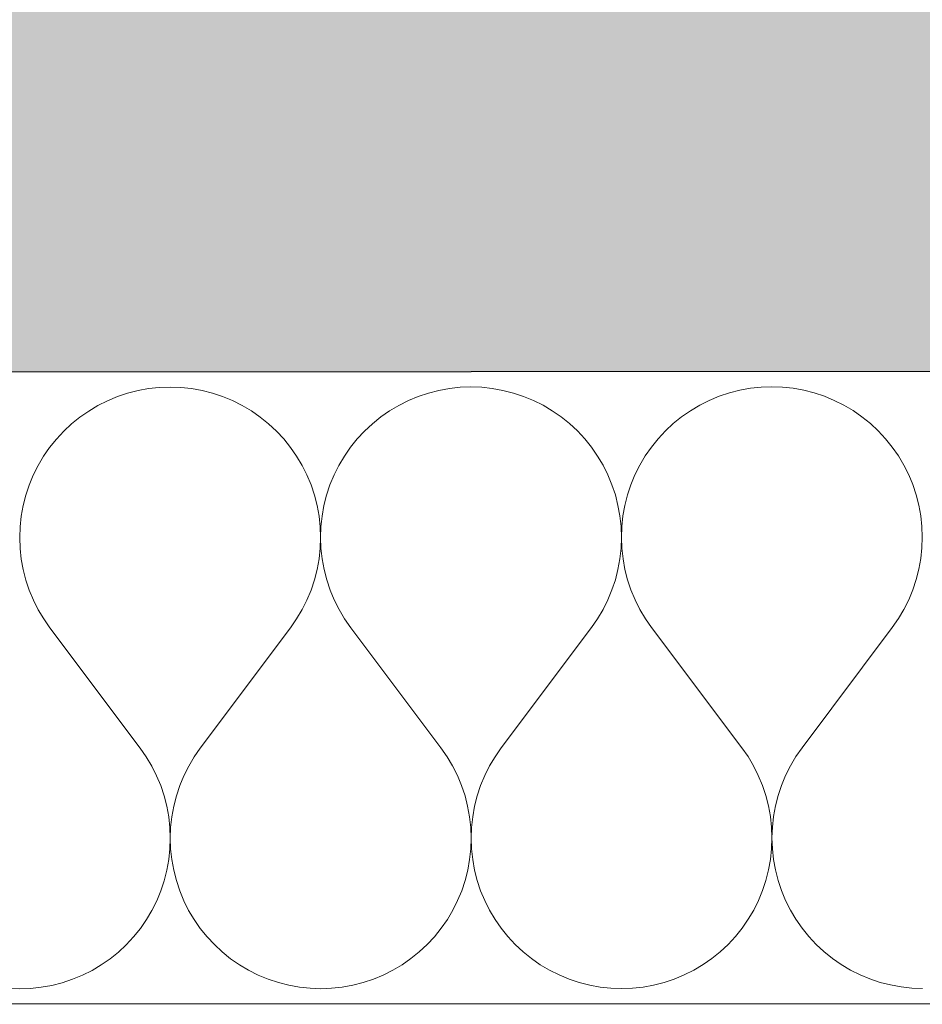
# Model space of a CAD drawing. Header units: millimetres. Extents: x -23738 to 4435, y -2716 to 20653.
# Tile 4 of 160: x -20419 to -20191, y 190 to 439. Entities that reach past the tile are written whole.
import ezdxf

# ---------------------------------------------------------------- set-up
doc = ezdxf.new("R2010")
doc.units = ezdxf.units.MM
doc.header["$MEASUREMENT"] = 0
doc.linetypes.add('Wipeout_Contour', pattern=[1000, 0, -1000])
for name, color, linetype in [('9._POHLED ZÁPADNÍ_2_Konstrukce - nosné', 7, 'Continuous'), ('9._POHLED ZÁPADNÍ_2_Nové_Konstrukce - nosné', 7, 'Continuous'), ('9._POHLED ZÁPADNÍ_2_Nové_Výplně - Povrchové', 7, 'Continuous'), ('9._POHLED ZÁPADNÍ_2_Nové_Výplně – Řezové', 7, 'Continuous'), ('9._POHLED ZÁPADNÍ_2_Výplně – Řezové', 7, 'Continuous'), ('9._POHLED ZÁPADNÍ_2_VÝTAH VAR 1', 7, 'Continuous')]:
    doc.layers.add(name, color=color, linetype=linetype)

# ---------------------------------------------------------------- blocks, each defined once
blk = doc.blocks.new('*X9', base_point=(-24533.14, -6254.22))
at = {"layer": '9._POHLED ZÁPADNÍ_2_Nové_Výplně – Řezové', "color": 21, "linetype": 'Continuous', "lineweight": 20, "true_color": 0xffaaaa}
for p, q in [((-20391.86, 344.42), (-20394.44, 343.55)), ((-20389.22, 345.09), (-20391.86, 344.42)), ((-20386.54, 345.57), (-20389.22, 345.09)), ((-20383.84, 345.87), (-20386.54, 345.57)), ((-20381.12, 345.96), (-20383.84, 345.87)), ((-20378.4, 345.87), (-20381.12, 345.96)), ((-20375.7, 345.58), (-20378.4, 345.87)), ((-20373.02, 345.1), (-20375.7, 345.58)), ((-20370.38, 344.43), (-20373.02, 345.1)), ((-20367.8, 343.57), (-20370.38, 344.43)), ((-20315.67, 344.45), (-20318.25, 343.59)), ((-20313.03, 345.13), (-20315.67, 344.45)), ((-20310.35, 345.61), (-20313.03, 345.13)), ((-20307.65, 345.9), (-20310.35, 345.61)), ((-20304.93, 346), (-20307.65, 345.9)), ((-20302.21, 345.91), (-20304.93, 346)), ((-20299.51, 345.62), (-20302.21, 345.91)), ((-20296.83, 345.13), (-20299.51, 345.62)), ((-20294.19, 344.46), (-20296.83, 345.13)), ((-20291.61, 343.6), (-20294.19, 344.46)), ((-20239.48, 344.49), (-20242.06, 343.63)), ((-20236.84, 345.16), (-20239.48, 344.49)), ((-20234.16, 345.65), (-20236.84, 345.16)), ((-20231.46, 345.94), (-20234.16, 345.65)), ((-20228.74, 346.04), (-20231.46, 345.94)), ((-20226.02, 345.94), (-20228.74, 346.04)), ((-20223.32, 345.65), (-20226.02, 345.94)), ((-20220.64, 345.17), (-20223.32, 345.65)), ((-20218, 344.5), (-20220.64, 345.17)), ((-20215.42, 343.64), (-20218, 344.5)), ((-20396.95, 342.51), (-20399.38, 341.29)), ((-20394.44, 343.55), (-20396.95, 342.51)), ((-20365.29, 342.53), (-20367.8, 343.57)), ((-20362.85, 341.31), (-20365.29, 342.53)), ((-20320.76, 342.55), (-20323.19, 341.33)), ((-20318.25, 343.59), (-20320.76, 342.55)), ((-20289.1, 342.56), (-20291.61, 343.6)), ((-20286.66, 341.35), (-20289.1, 342.56)), ((-20244.57, 342.59), (-20247, 341.37)), ((-20242.06, 343.63), (-20244.57, 342.59)), ((-20212.91, 342.6), (-20215.42, 343.64)), ((-20210.47, 341.38), (-20212.91, 342.6)), ((-20401.72, 339.9), (-20403.95, 338.35)), ((-20399.38, 341.29), (-20401.72, 339.9)), ((-20360.51, 339.92), (-20362.85, 341.31)), ((-20358.28, 338.37), (-20360.51, 339.92)), ((-20325.53, 339.94), (-20327.76, 338.39)), ((-20323.19, 341.33), (-20325.53, 339.94)), ((-20284.32, 339.96), (-20286.66, 341.35)), ((-20282.09, 338.41), (-20284.32, 339.96)), ((-20249.34, 339.98), (-20251.57, 338.42)), ((-20247, 341.37), (-20249.34, 339.98)), ((-20208.13, 340), (-20210.47, 341.38)), ((-20205.9, 338.44), (-20208.13, 340)), ((-20406.07, 336.64), (-20408.06, 334.79)), ((-20403.95, 338.35), (-20406.07, 336.64)), ((-20356.16, 336.66), (-20358.28, 338.37)), ((-20354.17, 334.81), (-20356.16, 336.66)), ((-20329.88, 336.68), (-20331.87, 334.82)), ((-20327.76, 338.39), (-20329.88, 336.68)), ((-20279.97, 336.7), (-20282.09, 338.41)), ((-20277.98, 334.85), (-20279.97, 336.7)), ((-20253.69, 336.71), (-20255.68, 334.86)), ((-20251.57, 338.42), (-20253.69, 336.71)), ((-20203.78, 336.74), (-20205.9, 338.44)), ((-20201.79, 334.88), (-20203.78, 336.74)), ((-20408.06, 334.79), (-20409.91, 332.79)), ((-20352.32, 332.82), (-20354.17, 334.81)), ((-20331.87, 334.82), (-20333.72, 332.83)), ((-20276.12, 332.86), (-20277.98, 334.85)), ((-20255.68, 334.86), (-20257.53, 332.87)), ((-20199.93, 332.89), (-20201.79, 334.88)), ((-20409.91, 332.79), (-20411.62, 330.67)), ((-20350.61, 330.7), (-20352.32, 332.82)), ((-20333.72, 332.83), (-20335.43, 330.71)), ((-20274.42, 330.74), (-20276.12, 332.86)), ((-20257.53, 332.87), (-20259.24, 330.75)), ((-20198.23, 330.78), (-20199.93, 332.89)), ((-20411.62, 330.67), (-20413.17, 328.44)), ((-20349.06, 328.47), (-20350.61, 330.7)), ((-20335.43, 330.71), (-20336.98, 328.47)), ((-20272.87, 328.5), (-20274.42, 330.74)), ((-20259.24, 330.75), (-20260.79, 328.51)), ((-20196.68, 328.54), (-20198.23, 330.78)), ((-20413.17, 328.44), (-20414.55, 326.1)), ((-20347.67, 326.13), (-20349.06, 328.47)), ((-20336.98, 328.47), (-20338.36, 326.13)), ((-20271.48, 326.16), (-20272.87, 328.5)), ((-20260.79, 328.51), (-20262.17, 326.17)), ((-20195.29, 326.2), (-20196.68, 328.54)), ((-20414.55, 326.1), (-20415.77, 323.66)), ((-20346.45, 323.7), (-20347.67, 326.13)), ((-20338.36, 326.13), (-20339.58, 323.7)), ((-20270.26, 323.73), (-20271.48, 326.16)), ((-20262.17, 326.17), (-20263.39, 323.74)), ((-20194.07, 323.77), (-20195.29, 326.2)), ((-20415.77, 323.66), (-20416.81, 321.15)), ((-20345.41, 321.18), (-20346.45, 323.7)), ((-20339.58, 323.7), (-20340.62, 321.18)), ((-20269.22, 321.22), (-20270.26, 323.73)), ((-20263.39, 323.74), (-20264.43, 321.22)), ((-20193.03, 321.26), (-20194.07, 323.77)), ((-20416.81, 321.15), (-20417.67, 318.57)), ((-20344.55, 318.6), (-20345.41, 321.18)), ((-20340.62, 321.18), (-20341.47, 318.6)), ((-20268.36, 318.64), (-20269.22, 321.22)), ((-20264.43, 321.22), (-20265.28, 318.64)), ((-20192.17, 318.67), (-20193.03, 321.26)), ((-20417.67, 318.57), (-20418.34, 315.93)), ((-20343.88, 315.96), (-20344.55, 318.6)), ((-20341.47, 318.6), (-20342.15, 315.97)), ((-20267.69, 316), (-20268.36, 318.64)), ((-20265.28, 318.64), (-20265.95, 316)), ((-20191.5, 316.04), (-20192.17, 318.67)), ((-20418.34, 315.93), (-20418.82, 313.25)), ((-20343.39, 313.29), (-20343.88, 315.96)), ((-20342.15, 315.97), (-20342.63, 313.29)), ((-20267.2, 313.32), (-20267.69, 316)), ((-20265.95, 316), (-20266.43, 313.32)), ((-20191.01, 313.36), (-20191.5, 316.04)), ((-20418.82, 313.25), (-20419.1, 310.55)), ((-20343.1, 310.58), (-20343.39, 313.29)), ((-20342.63, 313.29), (-20342.91, 310.58)), ((-20266.91, 310.62), (-20267.2, 313.32)), ((-20266.43, 313.32), (-20266.72, 310.62)), ((-20190.72, 310.66), (-20191.01, 313.36)), ((-20419.1, 310.55), (-20419.2, 307.83)), ((-20343.01, 307.86), (-20343.1, 310.58)), ((-20342.91, 310.58), (-20343.01, 307.86)), ((-20266.82, 307.9), (-20266.91, 310.62)), ((-20266.72, 310.62), (-20266.82, 307.9)), ((-20190.63, 307.94), (-20190.72, 310.66)), ((-20419.2, 307.83), (-20419.1, 305.11)), ((-20343.1, 305.14), (-20343.01, 307.86)), ((-20343.01, 307.86), (-20342.91, 305.14)), ((-20266.91, 305.18), (-20266.82, 307.9)), ((-20266.82, 307.9), (-20266.72, 305.18)), ((-20190.72, 305.22), (-20190.63, 307.94)), ((-20419.1, 305.11), (-20418.8, 302.4)), ((-20343.4, 302.44), (-20343.1, 305.14)), ((-20342.91, 305.14), (-20342.61, 302.44)), ((-20267.21, 302.48), (-20266.91, 305.18)), ((-20266.72, 305.18), (-20266.42, 302.48)), ((-20191.02, 302.51), (-20190.72, 305.22)), ((-20418.8, 302.4), (-20418.32, 299.73)), ((-20343.88, 299.76), (-20343.4, 302.44)), ((-20342.61, 302.44), (-20342.13, 299.76)), ((-20267.69, 299.8), (-20267.21, 302.48)), ((-20266.42, 302.48), (-20265.94, 299.8)), ((-20191.5, 299.84), (-20191.02, 302.51)), ((-20418.32, 299.73), (-20417.64, 297.09)), ((-20344.55, 297.13), (-20343.88, 299.76)), ((-20342.13, 299.76), (-20341.45, 297.13)), ((-20268.36, 297.16), (-20267.69, 299.8)), ((-20265.94, 299.8), (-20265.26, 297.16)), ((-20192.17, 297.2), (-20191.5, 299.84)), ((-20417.64, 297.09), (-20416.78, 294.51)), ((-20345.41, 294.55), (-20344.55, 297.13)), ((-20341.45, 297.13), (-20340.59, 294.55)), ((-20269.22, 294.58), (-20268.36, 297.16)), ((-20265.26, 297.16), (-20264.4, 294.58)), ((-20193.03, 294.62), (-20192.17, 297.2)), ((-20416.78, 294.51), (-20415.73, 292)), ((-20346.46, 292.03), (-20345.41, 294.55)), ((-20340.59, 294.55), (-20339.54, 292.04)), ((-20270.26, 292.07), (-20269.22, 294.58)), ((-20264.4, 294.58), (-20263.35, 292.07)), ((-20194.07, 292.11), (-20193.03, 294.62)), ((-20415.73, 292), (-20414.51, 289.57)), ((-20347.67, 289.6), (-20346.46, 292.03)), ((-20339.54, 292.04), (-20338.32, 289.6)), ((-20271.48, 289.64), (-20270.26, 292.07)), ((-20263.35, 292.07), (-20262.13, 289.64)), ((-20195.29, 289.67), (-20194.07, 292.11)), ((-20414.51, 289.57), (-20413.12, 287.23)), ((-20349.06, 287.26), (-20347.67, 289.6)), ((-20338.32, 289.6), (-20336.93, 287.27)), ((-20272.87, 287.3), (-20271.48, 289.64)), ((-20262.13, 289.64), (-20260.74, 287.3)), ((-20196.68, 287.33), (-20195.29, 289.67)), ((-20413.12, 287.23), (-20411.57, 285)), ((-20350.62, 285.03), (-20349.06, 287.26)), ((-20336.93, 287.27), (-20335.38, 285.03)), ((-20274.42, 285.06), (-20272.87, 287.3)), ((-20260.74, 287.3), (-20259.19, 285.07)), ((-20198.23, 285.1), (-20196.68, 287.33)), ((-20411.57, 285), (-20388.7, 254.53)), ((-20350.62, 285.03), (-20373.46, 254.54)), ((-20335.38, 285.03), (-20312.51, 254.57)), ((-20274.42, 285.06), (-20297.27, 254.58)), ((-20259.19, 285.07), (-20236.32, 254.61)), ((-20198.23, 285.1), (-20221.08, 254.61)), ((-20387.14, 252.3), (-20388.7, 254.53)), ((-20373.46, 254.54), (-20375.01, 252.31)), ((-20310.95, 252.34), (-20312.51, 254.57)), ((-20297.27, 254.58), (-20298.82, 252.34)), ((-20234.76, 252.37), (-20236.32, 254.61)), ((-20221.08, 254.61), (-20222.63, 252.38)), ((-20385.75, 249.96), (-20387.14, 252.3)), ((-20375.01, 252.31), (-20376.4, 249.97)), ((-20309.56, 250), (-20310.95, 252.34)), ((-20298.82, 252.34), (-20300.21, 250)), ((-20233.37, 250.04), (-20234.76, 252.37)), ((-20222.63, 252.38), (-20224.02, 250.04)), ((-20384.53, 247.53), (-20385.75, 249.96)), ((-20376.4, 249.97), (-20377.62, 247.53)), ((-20308.34, 247.57), (-20309.56, 250)), ((-20300.21, 250), (-20301.43, 247.57)), ((-20232.15, 247.6), (-20233.37, 250.04)), ((-20224.02, 250.04), (-20225.24, 247.61)), ((-20383.48, 245.02), (-20384.53, 247.53)), ((-20377.62, 247.53), (-20378.66, 245.02)), ((-20307.29, 245.06), (-20308.34, 247.57)), ((-20301.43, 247.57), (-20302.47, 245.06)), ((-20231.1, 245.09), (-20232.15, 247.6)), ((-20225.24, 247.61), (-20226.28, 245.09)), ((-20382.62, 242.44), (-20383.48, 245.02)), ((-20378.66, 245.02), (-20379.52, 242.44)), ((-20306.43, 242.48), (-20307.29, 245.06)), ((-20302.47, 245.06), (-20303.33, 242.48)), ((-20230.24, 242.51), (-20231.1, 245.09)), ((-20226.28, 245.09), (-20227.14, 242.51)), ((-20381.95, 239.8), (-20382.62, 242.44)), ((-20379.52, 242.44), (-20380.19, 239.8)), ((-20305.76, 239.84), (-20306.43, 242.48)), ((-20303.33, 242.48), (-20304, 239.84)), ((-20229.57, 239.88), (-20230.24, 242.51)), ((-20227.14, 242.51), (-20227.81, 239.88)), ((-20381.46, 237.13), (-20381.95, 239.8)), ((-20380.19, 239.8), (-20380.68, 237.13)), ((-20305.27, 237.16), (-20305.76, 239.84)), ((-20304, 239.84), (-20304.49, 237.16)), ((-20229.08, 237.2), (-20229.57, 239.88)), ((-20227.81, 239.88), (-20228.3, 237.2)), ((-20381.17, 234.42), (-20381.46, 237.13)), ((-20380.68, 237.13), (-20380.97, 234.42)), ((-20304.98, 234.46), (-20305.27, 237.16)), ((-20304.49, 237.16), (-20304.78, 234.46)), ((-20228.79, 234.5), (-20229.08, 237.2)), ((-20228.3, 237.2), (-20228.59, 234.5)), ((-20381.07, 231.7), (-20381.17, 234.42)), ((-20380.97, 234.42), (-20381.07, 231.7)), ((-20304.88, 231.74), (-20304.98, 234.46)), ((-20304.78, 234.46), (-20304.88, 231.74)), ((-20228.69, 231.78), (-20228.79, 234.5)), ((-20228.59, 234.5), (-20228.69, 231.78)), ((-20381.16, 228.98), (-20381.07, 231.7)), ((-20381.07, 231.7), (-20380.97, 228.98)), ((-20304.97, 229.02), (-20304.88, 231.74)), ((-20304.88, 231.74), (-20304.78, 229.02)), ((-20228.78, 229.06), (-20228.69, 231.78)), ((-20228.69, 231.78), (-20228.59, 229.06)), ((-20381.45, 226.28), (-20381.16, 228.98)), ((-20380.97, 228.98), (-20380.68, 226.28)), ((-20305.26, 226.32), (-20304.97, 229.02)), ((-20304.78, 229.02), (-20304.49, 226.32)), ((-20229.07, 226.35), (-20228.78, 229.06)), ((-20228.59, 229.06), (-20228.3, 226.35)), ((-20381.93, 223.6), (-20381.45, 226.28)), ((-20380.68, 226.28), (-20380.2, 223.6)), ((-20305.74, 223.64), (-20305.26, 226.32)), ((-20304.49, 226.32), (-20304.01, 223.64)), ((-20229.55, 223.67), (-20229.07, 226.35)), ((-20228.3, 226.35), (-20227.82, 223.68)), ((-20382.6, 220.96), (-20381.93, 223.6)), ((-20380.2, 223.6), (-20379.52, 220.97)), ((-20306.41, 221), (-20305.74, 223.64)), ((-20304.01, 223.64), (-20303.33, 221)), ((-20230.22, 221.04), (-20229.55, 223.67)), ((-20227.82, 223.68), (-20227.14, 221.04)), ((-20383.45, 218.38), (-20382.6, 220.96)), ((-20379.52, 220.97), (-20378.66, 218.39)), ((-20307.26, 218.42), (-20306.41, 221)), ((-20303.33, 221), (-20302.47, 218.42)), ((-20231.07, 218.46), (-20230.22, 221.04)), ((-20227.14, 221.04), (-20226.28, 218.46)), ((-20384.49, 215.87), (-20383.45, 218.38)), ((-20378.66, 218.39), (-20377.62, 215.87)), ((-20308.3, 215.9), (-20307.26, 218.42)), ((-20302.47, 218.42), (-20301.43, 215.91)), ((-20232.11, 215.94), (-20231.07, 218.46)), ((-20226.28, 218.46), (-20225.24, 215.94)), ((-20385.71, 213.43), (-20384.49, 215.87)), ((-20377.62, 215.87), (-20376.41, 213.44)), ((-20309.52, 213.47), (-20308.3, 215.9)), ((-20301.43, 215.91), (-20300.21, 213.48)), ((-20233.33, 213.51), (-20232.11, 215.94)), ((-20225.24, 215.94), (-20224.02, 213.51)), ((-20387.1, 211.09), (-20385.71, 213.43)), ((-20376.41, 213.44), (-20375.02, 211.1)), ((-20310.9, 211.13), (-20309.52, 213.47)), ((-20300.21, 213.48), (-20298.83, 211.14)), ((-20234.71, 211.17), (-20233.33, 213.51)), ((-20224.02, 213.51), (-20222.64, 211.17)), ((-20388.64, 208.86), (-20387.1, 211.09)), ((-20375.02, 211.1), (-20373.47, 208.86)), ((-20312.45, 208.89), (-20310.9, 211.13)), ((-20298.83, 211.14), (-20297.27, 208.9)), ((-20236.26, 208.93), (-20234.71, 211.17)), ((-20222.64, 211.17), (-20221.08, 208.94)), ((-20390.35, 206.74), (-20388.64, 208.86)), ((-20373.47, 208.86), (-20371.76, 206.75)), ((-20314.16, 206.77), (-20312.45, 208.89)), ((-20297.27, 208.9), (-20295.57, 206.78)), ((-20237.97, 206.81), (-20236.26, 208.93)), ((-20221.08, 208.94), (-20219.38, 206.82)), ((-20394.19, 202.89), (-20392.2, 204.75)), ((-20392.2, 204.75), (-20390.35, 206.74)), ((-20371.76, 206.75), (-20369.9, 204.76)), ((-20369.9, 204.76), (-20367.91, 202.9)), ((-20318, 202.93), (-20316.01, 204.78)), ((-20316.01, 204.78), (-20314.16, 206.77)), ((-20295.57, 206.78), (-20293.71, 204.79)), ((-20293.71, 204.79), (-20291.72, 202.94)), ((-20241.81, 202.96), (-20239.82, 204.82)), ((-20239.82, 204.82), (-20237.97, 206.81)), ((-20219.38, 206.82), (-20217.52, 204.83)), ((-20217.52, 204.83), (-20215.53, 202.98)), ((-20396.31, 201.18), (-20394.19, 202.89)), ((-20367.91, 202.9), (-20365.79, 201.2)), ((-20320.12, 201.22), (-20318, 202.93)), ((-20291.72, 202.94), (-20289.6, 201.23)), ((-20243.93, 201.25), (-20241.81, 202.96)), ((-20215.53, 202.98), (-20213.41, 201.27)), ((-20400.88, 198.24), (-20398.54, 199.63)), ((-20398.54, 199.63), (-20396.31, 201.18)), ((-20365.79, 201.2), (-20363.56, 199.64)), ((-20363.56, 199.64), (-20361.22, 198.26)), ((-20324.69, 198.27), (-20322.35, 199.66)), ((-20322.35, 199.66), (-20320.12, 201.22)), ((-20289.6, 201.23), (-20287.37, 199.68)), ((-20287.37, 199.68), (-20285.03, 198.29)), ((-20248.5, 198.31), (-20246.16, 199.7)), ((-20246.16, 199.7), (-20243.93, 201.25)), ((-20213.41, 201.27), (-20211.18, 199.72)), ((-20211.18, 199.72), (-20208.84, 198.33)), ((-20405.83, 195.98), (-20403.31, 197.02)), ((-20403.31, 197.02), (-20400.88, 198.24)), ((-20361.22, 198.26), (-20358.79, 197.04)), ((-20358.79, 197.04), (-20356.27, 196)), ((-20329.64, 196.01), (-20327.12, 197.06)), ((-20327.12, 197.06), (-20324.69, 198.27)), ((-20285.03, 198.29), (-20282.6, 197.08)), ((-20282.6, 197.08), (-20280.08, 196.04)), ((-20253.45, 196.05), (-20250.93, 197.09)), ((-20250.93, 197.09), (-20248.5, 198.31)), ((-20208.84, 198.33), (-20206.4, 197.11)), ((-20206.4, 197.11), (-20203.89, 196.07)), ((-20411.04, 194.44), (-20408.41, 195.12)), ((-20408.41, 195.12), (-20405.83, 195.98)), ((-20356.27, 196), (-20353.69, 195.14)), ((-20353.69, 195.14), (-20351.05, 194.47)), ((-20334.85, 194.48), (-20332.22, 195.15)), ((-20332.22, 195.15), (-20329.64, 196.01)), ((-20280.08, 196.04), (-20277.5, 195.18)), ((-20277.5, 195.18), (-20274.86, 194.51)), ((-20274.86, 194.51), (-20272.19, 194.02)), ((-20261.34, 194.03), (-20258.66, 194.51)), ((-20258.66, 194.51), (-20256.03, 195.19)), ((-20256.03, 195.19), (-20253.45, 196.05)), ((-20203.89, 196.07), (-20201.31, 195.21)), ((-20201.31, 195.21), (-20198.67, 194.54)), ((-20198.67, 194.54), (-20196, 194.06)), ((-20421.86, 193.66), (-20419.14, 193.57)), ((-20419.14, 193.57), (-20416.42, 193.66)), ((-20416.42, 193.66), (-20413.72, 193.96)), ((-20413.72, 193.96), (-20411.04, 194.44)), ((-20351.05, 194.47), (-20348.38, 193.99)), ((-20348.38, 193.99), (-20345.67, 193.7)), ((-20345.67, 193.7), (-20342.95, 193.6)), ((-20342.95, 193.6), (-20340.23, 193.7)), ((-20340.23, 193.7), (-20337.53, 193.99)), ((-20337.53, 193.99), (-20334.85, 194.48)), ((-20272.19, 194.02), (-20269.48, 193.73)), ((-20269.48, 193.73), (-20266.76, 193.64)), ((-20266.76, 193.64), (-20264.04, 193.74)), ((-20264.04, 193.74), (-20261.34, 194.03)), ((-20196, 194.06), (-20193.29, 193.77)), ((-20193.29, 193.77), (-20190.57, 193.68))]:
    blk.add_line(p, q, dxfattribs=at)

msp = doc.modelspace()

# ---------------------------------------------------------------- wipeouts: each hides what was drawn before it
at = {"color": 254, "linetype": 'Wipeout_Contour', "lineweight": 0, "ltscale": 72995.383912}
msp.add_wipeout([(-20484.72, 189.72), (-16009.88, 191.87), (-16009.96, 351.87), (-20481.93, 349.73)], dxfattribs=at).dxf.layer = '9._POHLED ZÁPADNÍ_2_Nové_Výplně - Povrchové'

# ---------------------------------------------------------------- next in the draw order: hatches: boundary and pattern name
at = {"layer": '9._POHLED ZÁPADNÍ_2_Výplně – Řezové', "linetype": 'Continuous', "lineweight": 13}
msp.add_hatch(color=254, dxfattribs=at).paths.add_polyline_path([(-20483.55, 349.73), (-20183.59, 344.44), (-20121.68, 3860.48), (-20421.63, 3865.76)])

# ---------------------------------------------------------------- next in the draw order: linework, layer by layer
at = {"layer": '9._POHLED ZÁPADNÍ_2_Konstrukce - nosné', "color": 7, "linetype": 'Continuous', "lineweight": 50, "flags": 128}
msp.add_lwpolyline([(-20183.59, 344.44), (-20483.55, 349.73)], dxfattribs=at)
at = {"layer": '9._POHLED ZÁPADNÍ_2_Nové_Konstrukce - nosné', "color": 1, "linetype": 'Continuous', "lineweight": 25, "flags": 128}
for points in [[(-16009.96, 351.87), (-20481.93, 349.73)], [(-20484.72, 189.72), (-16009.88, 191.87)]]:
    msp.add_lwpolyline(points, dxfattribs=at)

# ---------------------------------------------------------------- next in the draw order: wipeouts: each hides what was drawn before it
at = {"color": 254, "linetype": 'Wipeout_Contour', "lineweight": 0, "ltscale": 72995.383912}
msp.add_wipeout([(-20484.72, 189.72), (-16009.88, 191.87), (-16009.96, 351.87), (-20481.93, 349.73)], dxfattribs=at).dxf.layer = '9._POHLED ZÁPADNÍ_2_Nové_Výplně – Řezové'

# ---------------------------------------------------------------- next in the draw order: linework, layer by layer
at = {"layer": '9._POHLED ZÁPADNÍ_2_Nové_Konstrukce - nosné', "color": 1, "linetype": 'Continuous', "lineweight": 25, "flags": 128}
for points in [[(-16009.96, 351.87), (-20481.93, 349.73)], [(-20644.75, 189.65), (-16009.88, 191.87)]]:
    msp.add_lwpolyline(points, dxfattribs=at)

# ---------------------------------------------------------------- next in the draw order: block references
at = {"layer": '9._POHLED ZÁPADNÍ_2_VÝTAH VAR 1', "color": 9, "linetype": 'Continuous', "lineweight": 13}
msp.add_blockref('*X9', (-24533.14, -6254.22), dxfattribs=at)

# ---------------------------------------------------------------- next in the draw order: wipeouts: each hides what was drawn before it
at = {"color": 254, "linetype": 'Wipeout_Contour', "lineweight": 0, "ltscale": 274303.920399}
msp.add_wipeout([(-20641.96, 349.65), (-20481.93, 349.73), (-20428.28, 3427.35), (-20533.92, 3427.35), (-20533.92, 3677.35), (-20423.92, 3677.35), (-20313.53, 10008.83), (-20473.28, 10024.95), (-20580.69, 3864), (-20570.98, 4415.68), (-20411.95, 4415.68), (-20421.63, 3865.76), (-20580.69, 3864)], dxfattribs=at).dxf.layer = '9._POHLED ZÁPADNÍ_2_Nové_Výplně – Řezové'

doc.saveas('drawing.dxf')
